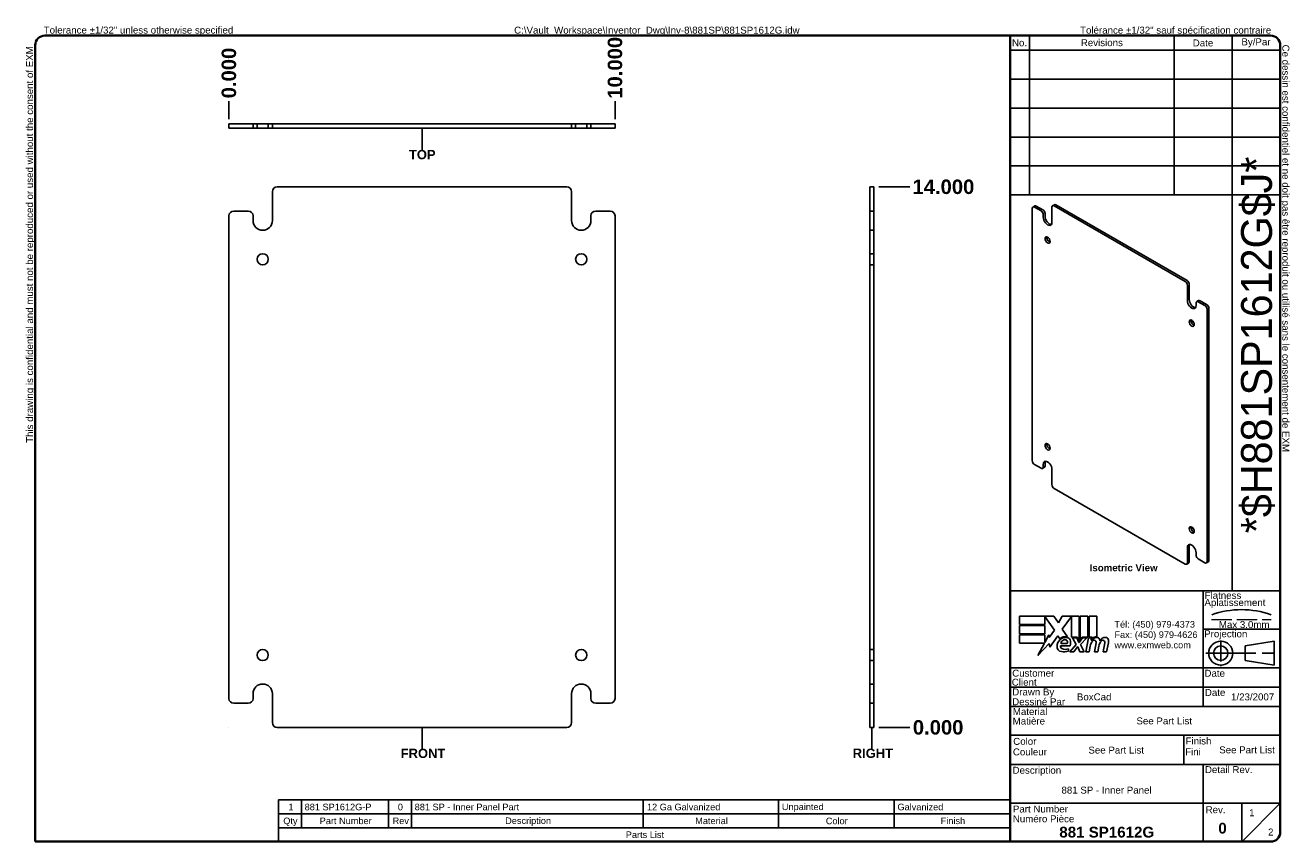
# Model space of a CAD drawing. Header units: inches. Extents: x 1 to 33.8, y 0.8 to 21.9.
import ezdxf
from ezdxf.enums import TextEntityAlignment as Align

# ---------------------------------------------------------------- set-up
doc = ezdxf.new("R2010")
doc.units = ezdxf.units.IN
doc.header["$LTSCALE"] = 3.125
doc.header["$MEASUREMENT"] = 0
for name, pattern in [('CHAIN', [0.7087, 0.4724, -0.0591, 0.1181, -0.0591]), ('DASHED', [0.2067, 0.1654, -0.0413]), ('DASHED_SPACE', [0.2067, 0.1654, -0.0413])]:
    doc.linetypes.add(name, pattern=pattern)
doc.layers.get('0').update_dxf_attribs({"lineweight": 25})
for name, color, linetype, lineweight in [('Centerline(ANSI)', 7, 'Continuous', 25), ('Dimensions(ANSI)', 7, 'Continuous', 25), ('Hidden Edges(ANSI)', 7, 'DASHED_SPACE', 25), ('Sketch Geometry(ANSI)', 7, 'Continuous', 25), ('Symbols(ANSI)', 7, 'Continuous', 25), ('Visible Edges(ANSI)', 7, 'Continuous', 25), ('Work Point(ANSI)', 7, 'Continuous', 25)]:
    doc.layers.add(name, color=color, linetype=linetype, lineweight=lineweight)
doc.styles.add('Current-ANSI', font='arial.ttf')
doc.styles.add('Dimension-ANSI', font='arialbd.ttf')
doc.styles.add('Part List-ANSI', font='arial.ttf')
doc.styles.add('Text Style44', font='arialbd.ttf')
doc.styles.add('Text Style83', font='FRE3OF9X.TTF')
doc.dimstyles.new('INCH-ANSI', dxfattribs={"dimscale": 3.125, "dimtxt": 0.12, "dimasz": 0.098425, "dimexe": 0.04, "dimexo": 0.04, "dimgap": 0.031496, "dimtad": 0, "dimtih": 1, "dimtoh": 1, "dimdec": 3, "dimrnd": 1e-08, "dimzin": 0, "dimdsep": 46, "dimtxsty": 'Dimension-ANSI', "dimcen": 0.09, "dimdle": 0.312, "dimclrd": 179, "dimclre": 179, "dimclrt": 7, "dimadec": 1, "dimazin": 0, "dimtfac": 1, "dimtdec": 3, "dimtofl": 0, "dimtmove": 0, "dimatfit": 3, "dimfxl": 1, "dimtolj": 1, "dimtzin": 4, "dimlwd": 25, "dimlwe": 25, "dimarcsym": 0})
doc.dimstyles.new('INCH-ANSI-VERTICAL', dxfattribs={"dimscale": 3.125, "dimtxt": 0.12, "dimasz": 0.098425, "dimexe": 0.04, "dimexo": 0.04, "dimgap": 0.031496, "dimtad": 0, "dimtih": 1, "dimtoh": 1, "dimdec": 3, "dimrnd": 1e-08, "dimzin": 0, "dimdsep": 46, "dimtxsty": 'Dimension-ANSI', "dimcen": 0.09, "dimdle": 0.312, "dimclrd": 179, "dimclre": 179, "dimclrt": 7, "dimadec": 1, "dimazin": 0, "dimtfac": 1, "dimtdec": 3, "dimtofl": 0, "dimtmove": 0, "dimatfit": 3, "dimfxl": 1, "dimtolj": 1, "dimtzin": 4, "dimlwd": 25, "dimlwe": 25, "dimarcsym": 0})

# ---------------------------------------------------------------- blocks, each defined once
blk = doc.blocks.new('Parts List')
at = {"layer": 'Symbols(ANSI)'}
for p, q in [((13.023, 0.795), (3.548, 0.795)), ((3.548, 0.795), (3.548, 0.615)), ((3.848, 0.795), (3.848, 0.615)), ((4.973, 0.795), (4.973, 0.615)), ((5.273, 0.795), (5.273, 0.615)), ((8.273, 0.795), (8.273, 0.615)), ((10.023, 0.795), (10.023, 0.615)), ((11.523, 0.795), (11.523, 0.615)), ((13.023, 0.795), (13.023, 0.615)), ((13.023, 0.615), (3.548, 0.615)), ((3.548, 0.435), (3.548, 0.615)), ((3.848, 0.435), (3.848, 0.615)), ((4.973, 0.435), (4.973, 0.615)), ((5.273, 0.435), (5.273, 0.615)), ((8.273, 0.435), (8.273, 0.615)), ((10.023, 0.435), (10.023, 0.615)), ((11.523, 0.435), (11.523, 0.615)), ((13.023, 0.435), (13.023, 0.615)), ((3.548, 0.255), (3.548, 0.435)), ((13.023, 0.435), (3.548, 0.435)), ((13.023, 0.255), (13.023, 0.435)), ((13.023, 0.255), (3.548, 0.255))]:
    blk.add_line(p, q, dxfattribs=at)
at = {"layer": 'Symbols(ANSI)', "char_height": 0.085, "attachment_point": 7, "line_spacing_factor": 0.25, "style": 'Part List-ANSI'}
for s, insert in [('1', (3.678, 0.662)), ('881 SP1612G-P', (3.888, 0.66)), ('0', (5.095, 0.66)), ('881 SP - Inner Panel Part', (5.313, 0.66)), ('12 Ga Galvanized', (8.321, 0.66)), ('Unpainted', (10.068, 0.638)), ('Galvanized', (11.565, 0.66)), ('Qty', (3.611, 0.456)), ('Part Number', (4.083, 0.481)), ('Rev', (5.027, 0.481)), ('Description', (6.485, 0.458)), ('Material', (8.946, 0.481)), ('Color', (10.637, 0.48)), ('Finish', (12.125, 0.481)), ('Parts List', (8.047, 0.301))]:
    blk.add_mtext(s, dxfattribs=dict(at, insert=insert))
blk = doc.blocks.new('Datum Identifier1')
at = {"layer": 'Symbols(ANSI)', "color": 7, "linetype": 'Continuous', "lineweight": 25}
for p, q in [((5.408, 1.635), (5.408, 1.734)), ((5.408, 1.635), (5.408, 1.645)), ((5.408, 1.645), (5.408, 1.461))]:
    blk.add_line(p, q, dxfattribs=at)
at = {"layer": 'Symbols(ANSI)', "color": 7, "insert": (5.132, 1.337), "char_height": 0.12, "attachment_point": 7, "line_spacing_factor": 0.25, "style": 'Dimension-ANSI'}
blk.add_mtext('FRONT', dxfattribs=at)
blk = doc.blocks.new('Datum Identifier2')
at = {"layer": 'Symbols(ANSI)', "color": 7, "linetype": 'Continuous', "lineweight": 25}
for p, q in [((5.408, 9.397), (5.408, 9.496)), ((5.408, 9.397), (5.408, 9.398)), ((5.408, 9.398), (5.408, 9.214))]:
    blk.add_line(p, q, dxfattribs=at)
at = {"layer": 'Symbols(ANSI)', "color": 7, "insert": (5.239, 9.09), "char_height": 0.12, "attachment_point": 7, "line_spacing_factor": 0.25, "style": 'Dimension-ANSI'}
blk.add_mtext('TOP', dxfattribs=at)
blk = doc.blocks.new('Datum Identifier3')
at = {"layer": 'Symbols(ANSI)', "color": 7, "linetype": 'Continuous', "lineweight": 25}
for p, q in [((11.234, 1.635), (11.234, 1.734)), ((11.234, 1.635), (11.234, 1.646)), ((11.234, 1.646), (11.234, 1.462))]:
    blk.add_line(p, q, dxfattribs=at)
at = {"layer": 'Symbols(ANSI)', "color": 7, "insert": (10.986, 1.338), "char_height": 0.12, "attachment_point": 7, "line_spacing_factor": 0.25, "style": 'Dimension-ANSI'}
blk.add_mtext('RIGHT', dxfattribs=at)
blk = doc.blocks.new('*D12')
at = {"layer": 'Defpoints', "color": 0, "linetype": 'Continuous', "transparency": 16777216}
for p in [(6.263, 19.972), (6.263, 19.383), (6.263, 19.383)]:
    blk.add_point(p, dxfattribs=at)
at = {"layer": 'Dimensions(ANSI)', "color": 179, "linetype": 'Continuous', "lineweight": 25, "transparency": 16777216}
blk.add_line((6.263, 19.508), (6.263, 19.972), dxfattribs=at)
at = {"layer": 'Dimensions(ANSI)', "color": 7, "linetype": 'Continuous', "lineweight": 25, "transparency": 16777216, "insert": (6.263, 20.702), "char_height": 0.375, "attachment_point": 5, "rotation": 90, "style": 'Dimension-ANSI'}
blk.add_mtext('\\A1;0.000', dxfattribs=at)
blk = doc.blocks.new('*D13')
at = {"layer": 'Defpoints', "color": 0, "linetype": 'Continuous', "transparency": 16777216}
for p in [(16.263, 19.972), (6.263, 19.383), (16.263, 19.383)]:
    blk.add_point(p, dxfattribs=at)
at = {"layer": 'Dimensions(ANSI)', "color": 179, "linetype": 'Continuous', "lineweight": 25, "transparency": 16777216}
blk.add_line((16.263, 19.508), (16.263, 19.972), dxfattribs=at)
at = {"layer": 'Dimensions(ANSI)', "color": 7, "linetype": 'Continuous', "lineweight": 25, "transparency": 16777216, "insert": (16.263, 20.838), "char_height": 0.375, "attachment_point": 5, "rotation": 90, "style": 'Dimension-ANSI'}
blk.add_mtext('\\A1;10.000', dxfattribs=at)
blk = doc.blocks.new('*D14')
at = {"layer": 'Defpoints', "color": 0, "linetype": 'Continuous', "transparency": 16777216}
for p in [(22.967, 3.754), (22.967, 3.754), (23.901, 3.754)]:
    blk.add_point(p, dxfattribs=at)
at = {"layer": 'Dimensions(ANSI)', "color": 179, "linetype": 'Continuous', "lineweight": 25, "transparency": 16777216}
blk.add_line((23.092, 3.754), (23.901, 3.754), dxfattribs=at)
at = {"layer": 'Dimensions(ANSI)', "color": 7, "linetype": 'Continuous', "lineweight": 25, "transparency": 16777216, "insert": (24.631, 3.754), "char_height": 0.375, "attachment_point": 5, "style": 'Dimension-ANSI'}
blk.add_mtext('\\A1;0.000', dxfattribs=at)
blk = doc.blocks.new('*D15')
at = {"layer": 'Defpoints', "color": 0, "linetype": 'Continuous', "transparency": 16777216}
for p in [(22.967, 17.754), (23.901, 17.754), (22.967, 3.754)]:
    blk.add_point(p, dxfattribs=at)
at = {"layer": 'Dimensions(ANSI)', "color": 179, "linetype": 'Continuous', "lineweight": 25, "transparency": 16777216}
blk.add_line((23.092, 17.754), (23.901, 17.754), dxfattribs=at)
at = {"layer": 'Dimensions(ANSI)', "color": 7, "linetype": 'Continuous', "lineweight": 25, "transparency": 16777216, "insert": (24.767, 17.754), "char_height": 0.375, "attachment_point": 5, "style": 'Dimension-ANSI'}
blk.add_mtext('\\A1;14.000', dxfattribs=at)
blk = doc.blocks.new('Title Blocks EXM - ANSI B')
for p, q in [((13.372, 3.063), (13.372, 3.17)), ((13.372, 3.17), (13.818, 3.17)), ((13.824, 2.989), (13.701, 3.168)), ((13.701, 3.168), (13.701, 3.063)), ((13.818, 3.17), (13.877, 3.083)), ((13.877, 3.083), (13.923, 3.17)), ((13.923, 3.17), (14.146, 3.17)), ((14.046, 3.166), (13.924, 3.002)), ((14.046, 2.9), (14.046, 3.166)), ((14.146, 3.17), (14.146, 2.842)), ((14.16, 3.17), (14.259, 3.17)), ((14.16, 2.866), (14.16, 3.17)), ((14.259, 3.17), (14.259, 2.9)), ((14.273, 3.17), (14.372, 3.17)), ((14.273, 2.9), (14.273, 3.17)), ((14.372, 3.17), (14.372, 2.905)), ((13.701, 3.063), (13.372, 3.063)), ((13.372, 3.049), (13.701, 3.049)), ((13.372, 2.942), (13.372, 3.049)), ((13.701, 3.049), (13.701, 2.942)), ((13.758, 2.895), (13.824, 2.989)), ((13.924, 3.002), (13.993, 2.903)), ((13.701, 2.942), (13.372, 2.942)), ((13.372, 2.82), (13.372, 2.927)), ((13.372, 2.927), (13.701, 2.927)), ((13.695, 2.82), (13.372, 2.82)), ((13.612, 2.661), (13.695, 2.82)), ((13.758, 2.815), (13.612, 2.661)), ((13.701, 2.831), (13.752, 2.929)), ((13.701, 2.927), (13.701, 2.831)), ((13.752, 2.929), (13.758, 2.895)), ((13.765, 2.768), (13.758, 2.815)), ((13.87, 2.914), (13.765, 2.768)), ((13.893, 2.876), (13.87, 2.914)), ((13.905, 2.788), (14.027, 2.788)), ((13.91, 2.818), (13.99, 2.818)), ((14.023, 2.709), (14.105, 2.802)), ((14.121, 2.9), (14.046, 2.9)), ((14.059, 2.891), (14.113, 2.891)), ((14.105, 2.802), (14.059, 2.891)), ((14.113, 2.891), (14.139, 2.83)), ((14.146, 2.842), (14.121, 2.9)), ((14.139, 2.83), (14.146, 2.83)), ((14.146, 2.83), (14.19, 2.891)), ((14.185, 2.9), (14.16, 2.866)), ((14.245, 2.891), (14.164, 2.803)), ((14.164, 2.803), (14.209, 2.709)), ((14.259, 2.9), (14.185, 2.9)), ((14.19, 2.891), (14.245, 2.891)), ((14.232, 2.709), (14.264, 2.891)), ((14.264, 2.891), (14.302, 2.891)), ((14.314, 2.9), (14.273, 2.9)), ((14.302, 2.891), (14.299, 2.859)), ((14.299, 2.859), (14.309, 2.859)), ((14.312, 2.88), (14.314, 2.9)), ((14.345, 2.709), (14.365, 2.824)), ((14.457, 2.709), (14.477, 2.824)), ((14.523, 2.823), (14.501, 2.709)), ((14.005, 2.718), (14.005, 2.748)), ((14.077, 2.709), (14.023, 2.709)), ((14.122, 2.774), (14.077, 2.709)), ((14.13, 2.774), (14.122, 2.774)), ((14.155, 2.709), (14.13, 2.774)), ((14.209, 2.709), (14.155, 2.709)), ((14.276, 2.709), (14.232, 2.709)), ((14.289, 2.784), (14.276, 2.709)), ((14.389, 2.709), (14.345, 2.709)), ((14.402, 2.784), (14.389, 2.709)), ((14.501, 2.709), (14.457, 2.709))]:
    blk.add_line(p, q)
for centre, radius, start, end in [((13.991, 2.772), 0.133, 134.1684, 176.5646), ((13.968, 2.796), 0.11, 77.079, 133.1785), ((13.968, 2.796), 0.0996, 80.4085, 134.1684), ((13.936, 2.779), 0.032, 163.5261, 244.6784), ((13.965, 2.811), 0.056, 109.3797, 172.9975), ((13.959, 2.83), 0.0365, 51.1652, 109.3797), ((13.962, 2.833), 0.0318, 331.4547, 51.1652), ((13.981, 2.843), 0.0507, 23.8445, 85.0802), ((13.941, 2.826), 0.094, 336.1555, 23.8445), ((14.442, 2.757), 0.155, 147.5992, 170), ((14.376, 2.816), 0.08, 89.4776, 147.4114), ((14.346, 2.818), 0.042, 96.03, 147.5992), ((14.37, 2.825), 0.08, 88.7952, 136.5849), ((14.344, 2.839), 0.02, 23.5571, 96.03), ((14.325, 2.831), 0.041, 350, 23.5571), ((14.377, 2.862), 0.0338, 16.9928, 89.4776), ((14.555, 2.759), 0.155, 148.5584, 170.8257), ((14.317, 2.844), 0.096, 3.6169, 16.9928), ((14.486, 2.814), 0.0819, 89.6788, 153.9508), ((14.458, 2.818), 0.042, 96.1027, 147.6083), ((14.456, 2.839), 0.02, 23.5487, 96.1027), ((14.437, 2.831), 0.041, 349.9922, 23.5487), ((14.487, 2.861), 0.035, 18.4748, 89.6788), ((14.429, 2.842), 0.096, 349, 18.4748), ((13.925, 2.776), 0.0658, 176.5646, 261.5605), ((13.945, 2.911), 0.202, 261.5605, 287.3343), ((13.966, 2.842), 0.102, 244.6784, 292.5609)]:
    blk.add_arc(centre, radius, start, end)
at = {"layer": 'Centerline(ANSI)', "linetype": 'DASHED', "lineweight": 18, "ltscale": 0.507983}
blk.add_line((15.861, 3.128), (16.632, 3.128), dxfattribs=at)
at = {"layer": 'Centerline(ANSI)', "linetype": 'CHAIN', "ltscale": 0.185148}
blk.add_line((15.979, 2.855), (15.979, 2.521), dxfattribs=at)
at = {"layer": 'Centerline(ANSI)', "linetype": 'CHAIN', "ltscale": 0.437897}
blk.add_line((15.786, 2.691), (16.717, 2.691), dxfattribs=at)
at = {"layer": 'Sketch Geometry(ANSI)'}
for p, q in [((13.25, 10.687), (16.625, 10.687)), ((13.5, 10.687), (13.5, 8.625)), ((15.375, 10.687), (15.375, 8.625)), ((16.125, 10.687), (16.125, 3.5)), ((13.25, 10.5), (16.75, 10.5)), ((16.75, 10.562), (16.75, 0.375)), ((13.25, 10.125), (16.75, 10.125)), ((13.25, 9.75), (16.75, 9.75)), ((16.75, 9.375), (13.25, 9.375)), ((13.25, 9), (16.75, 9)), ((16.75, 9), (16.75, 8.625)), ((13.25, 8.625), (16.75, 8.625)), ((16.75, 3.5), (13.25, 3.5)), ((15.75, 2), (15.75, 3.5)), ((15.75, 3), (16.75, 3)), ((16.669, 2.847), (16.294, 2.785)), ((16.669, 2.535), (16.669, 2.847)), ((16.294, 2.785), (16.294, 2.598)), ((16.75, 2.5), (13.25, 2.5)), ((16.294, 2.598), (16.669, 2.535)), ((16.75, 2.25), (13.25, 2.25)), ((16.75, 2), (13.25, 2)), ((13.25, 1.629), (16.75, 1.629)), ((15.499, 1.629), (15.499, 1.25)), ((13.25, 1.25), (16.75, 1.25)), ((15.75, 1.25), (15.75, 0.75)), ((15.75, 0.75), (13.25, 0.75)), ((16.25, 0.75), (15.75, 0.75)), ((15.75, 0.75), (15.75, 0.25)), ((16.25, 0.25), (16.25, 0.75)), ((16.25, 0.75), (16.75, 0.75)), ((16.25, 0.25), (16.75, 0.75)), ((16.625, 0.25), (13.25, 0.25))]:
    blk.add_line(p, q, dxfattribs=at)
at = {"layer": 'Sketch Geometry(ANSI)', "linetype": 'Continuous', "lineweight": 35}
for p, q in [((13.25, 8.625), (13.25, 10.687)), ((13.25, 8.625), (13.25, 3.5)), ((13.25, 0.25), (13.25, 3.5))]:
    blk.add_line(p, q, dxfattribs=at)
at = {"layer": 'Sketch Geometry(ANSI)'}
for radius in [0.156, 0.0935]:
    blk.add_circle((15.979, 2.691), radius, dxfattribs=at)
for centre, radius, start, end in [((16.625, 10.562), 0.125, 0, 90), ((16.247, 2.112), 1.143, 70.2973, 109.7027), ((16.625, 0.375), 0.125, 270, 0)]:
    blk.add_arc(centre, radius, start, end, dxfattribs=at)
at = {"layer": 'Symbols(ANSI)', "color": 7, "char_height": 0.09, "style": 'Current-ANSI'}
for s, insert, width, attachment_point in [('Revisions', (14.439, 10.596), 1.87331, 5), ('By/Par', (16.435, 10.594), 0.62202, 5), ('No.', (13.373, 10.595), 0.25039, 5), ('Date', (15.749, 10.593), 0.75135, 5), ('Date', (15.773, 2.136), 0.26554, 7), ('Rev.', (15.783, 0.618), 0.25854, 7)]:
    blk.add_mtext(s, dxfattribs=dict(at, insert=insert, width=width, attachment_point=attachment_point))
for s, insert, attachment_point in [('\\fArial|b1|i0;\\H0.0900;Isometric View', (14.281, 3.842), 1), ('Flatness', (15.77, 3.393), 7), ('Aplatissement', (15.768, 3.275), 7), ('Max 3.0mm', (15.954, 3.015), 7), ('Projection', (15.764, 2.87), 7), ('Customer', (13.278, 2.386), 7), ('Date', (15.768, 2.385), 7), ('Client', (13.273, 2.269), 7), ('Drawn By', (13.278, 2.117), 7), ('Dessiné Par', (13.278, 2.016), 7), ('Material', (13.286, 1.889), 7), ('Matière', (13.284, 1.766), 7), ('Couleur', (13.287, 1.366), 7), ('Color', (13.291, 1.503), 7), ('Fini', (15.518, 1.37), 7), ('Finish', (15.523, 1.508), 7), ('Description', (13.283, 1.103), 7), ('Detail Rev.', (15.774, 1.137), 7), ('Part Number', (13.287, 0.627), 7), ('Numéro Pièce', (13.286, 0.5), 7)]:
    blk.add_mtext(s, dxfattribs=dict(at, insert=insert, attachment_point=attachment_point))
at = {"layer": 'Symbols(ANSI)', "color": 7, "insert": (14.602, 3.107), "char_height": 0.085, "attachment_point": 1, "line_spacing_factor": 0.944221, "style": 'Current-ANSI'}
blk.add_mtext('\\fArial|b0|i0;\\H0.0850;Tél: (450) 979-4373\\PFax: (450) 979-4626\\Pwww.exmweb.com', dxfattribs=at)
at = {"layer": 'Symbols(ANSI)', "color": 7, "style": 'Current-ANSI'}
for tag, p in [('REV1', (13.375, 10.313)), ('REV1DATE', (15.75, 10.31)), ('REV1BY', (16.437, 10.313)), ('REV2', (13.373, 9.938)), ('REV2DATE', (15.747, 9.941)), ('REV2BY', (16.437, 9.938)), ('REV3', (13.374, 9.563)), ('REV3DATE', (15.752, 9.563)), ('REV3BY', (16.437, 9.564)), ('REV4', (13.377, 9.188)), ('REV4DATE', (15.752, 9.188)), ('REV4BY', (16.441, 9.188)), ('REV5', (13.373, 8.813)), ('REV5DATE', (15.752, 8.813)), ('REV5BY', (16.438, 8.811)), ('MFG_APPROVED_DATE', (16.393, 2.374)), ('DETAIL_REV', (16.249, 0.926))]:
    blk.add_attdef(tag, text='', height=0.09, dxfattribs=at).set_placement(p, align=Align.MIDDLE_CENTER)
for tag, p in [('REV1DESC', (13.526, 10.31)), ('REV2DESC', (13.525, 9.937)), ('REV3DESC', (13.528, 9.564)), ('REV4DESC', (13.533, 9.19)), ('REV5DESC', (13.532, 8.811)), ('COMPANY', (14.12, 2.375))]:
    blk.add_attdef(tag, text='', height=0.09, dxfattribs=at).set_placement(p, align=Align.MIDDLE_LEFT)
at = {"layer": 'Symbols(ANSI)', "color": 7, "style": 'Text Style83'}
blk.add_attdef('BARCODE_001', (16.642, 4.244), '', height=0.4, rotation=90, dxfattribs=at)
at = {"layer": 'Symbols(ANSI)', "color": 7}
for tag, p, height, style in [('AUTHOR_001', (14.116, 2.08), 0.09, 'Current-ANSI'), ('IDW_DATE_001', (16.112, 2.08), 0.09, 'Current-ANSI'), ('MATERIEL_001', (14.887, 1.769), 0.09, 'Current-ANSI'), ('COLOR_001', (14.265, 1.391), 0.09, 'Current-ANSI'), ('FINISH_001', (15.959, 1.394), 0.09, 'Current-ANSI'), ('IDW_DESC_001', (13.916, 0.873), 0.09, 'Current-ANSI'), ('Sheet_Number_001', (16.346, 0.58), 0.09, 'Current-ANSI'), ('IDW_REV_001', (15.947, 0.355), 0.14, 'Text Style44'), ('IDW_NAME_001', (13.888, 0.304), 0.14, 'Text Style44'), ('Number_of_sheets_001', (16.591, 0.33), 0.09, 'Current-ANSI')]:
    blk.add_attdef(tag, p, '', height=height, dxfattribs=dict(at, style=style))
blk = doc.blocks.new('Borders EXM - B (Inch)')
at = {"layer": 'Sketch Geometry(ANSI)', "linetype": 'Continuous', "lineweight": 35}
for p, q in [((16.398, 10.692), (0.523, 10.692)), ((0.398, 10.567), (0.398, 0.255)), ((16.523, 0.38), (16.523, 10.567)), ((0.398, 0.255), (16.398, 0.255))]:
    blk.add_line(p, q, dxfattribs=at)
for centre, start, end in [((0.523, 10.567), 90, 180), ((16.398, 10.567), 0, 90), ((16.398, 0.38), 270, 0)]:
    blk.add_arc(centre, 0.125, start, end, dxfattribs=at)
at = {"layer": 'Symbols(ANSI)', "color": 7, "char_height": 0.09, "attachment_point": 7, "style": 'Current-ANSI'}
for s, insert in [('Tolerance ±1/32" unless otherwise specified', (0.509, 10.692)), ('Tolérance ±1/32" sauf spécification contraire', (13.93, 10.691))]:
    blk.add_mtext(s, dxfattribs=dict(at, insert=insert))
for s, insert, rotation in [('This drawing is confidential and must not be reproduced or used without the consent of EXM', (0.398, 5.419), 90), ('Ce dessin est confidentiel et ne doit pas être reproduit ou utilisé sans le consentement de EXM', (16.522, 10.576), 270)]:
    blk.add_mtext(s, dxfattribs=dict(at, insert=insert, rotation=rotation))
at = {"layer": 'Symbols(ANSI)', "color": 7, "style": 'Current-ANSI'}
blk.add_attdef('FILENAME_AND_PATH_001', (6.601, 10.718), '', height=0.09, dxfattribs=at)

msp = doc.modelspace()

# ---------------------------------------------------------------- linework, layer by layer
at = {"layer": 'Hidden Edges(ANSI)', "ltscale": 0.099897}
for p, q in [((6.9927, 19.2776), (6.9927, 19.3826)), ((7.2827, 19.2776), (7.2827, 19.3826)), ((15.2427, 19.3826), (15.2427, 19.2776)), ((15.5327, 19.3826), (15.5327, 19.2776)), ((22.9673, 16.6291), (22.8623, 16.6291)), ((22.9673, 16.0241), (22.8623, 16.0241)), ((22.9673, 15.7341), (22.8623, 15.7341)), ((22.8623, 5.7741), (22.9673, 5.7741)), ((22.8623, 5.4841), (22.9673, 5.4841)), ((22.8623, 4.8791), (22.9673, 4.8791))]:
    msp.add_line(p, q, dxfattribs=at)
at = {"layer": 'Visible Edges(ANSI)'}
for p, q in [((6.2627, 19.3826), (6.3877, 19.3826)), ((6.2627, 19.3826), (6.2627, 19.2776)), ((6.3877, 19.3826), (6.7627, 19.3826)), ((6.7627, 19.3826), (6.8877, 19.3826)), ((6.8877, 19.2776), (6.8877, 19.3826)), ((6.8877, 19.3826), (7.3877, 19.3826)), ((7.3877, 19.3826), (7.5127, 19.3826)), ((7.3877, 19.3826), (7.3877, 19.2776)), ((7.5127, 19.3826), (15.0127, 19.3826)), ((15.0127, 19.3826), (15.1377, 19.3826)), ((15.1377, 19.2776), (15.1377, 19.3826)), ((15.1377, 19.3826), (15.6377, 19.3826)), ((15.6377, 19.3826), (15.7627, 19.3826)), ((15.6377, 19.3826), (15.6377, 19.2776)), ((15.7627, 19.3826), (16.1377, 19.3826)), ((16.1377, 19.3826), (16.2627, 19.3826)), ((16.2627, 19.2776), (16.2627, 19.3826)), ((6.3877, 19.2776), (6.2627, 19.2776)), ((6.7627, 19.2776), (6.3877, 19.2776)), ((6.8877, 19.2776), (6.7627, 19.2776)), ((7.3877, 19.2776), (6.8877, 19.2776)), ((7.5127, 19.2776), (7.3877, 19.2776)), ((7.5127, 19.2776), (15.0127, 19.2776)), ((15.1377, 19.2776), (15.0127, 19.2776)), ((15.6377, 19.2776), (15.1377, 19.2776)), ((15.7627, 19.2776), (15.6377, 19.2776)), ((16.1377, 19.2776), (15.7627, 19.2776)), ((16.2627, 19.2776), (16.1377, 19.2776)), ((7.5127, 17.7541), (15.0127, 17.7541)), ((22.8623, 17.6291), (22.8623, 17.7541)), ((22.9673, 17.7541), (22.8623, 17.7541)), ((22.9673, 17.7541), (22.9673, 17.6291)), ((7.3877, 17.6291), (7.3877, 16.8791)), ((15.1377, 16.8791), (15.1377, 17.6291)), ((22.8623, 17.1291), (22.8623, 17.6291)), ((22.9673, 17.6291), (22.9673, 17.1291)), ((6.7627, 17.1291), (6.3877, 17.1291)), ((16.1377, 17.1291), (15.7627, 17.1291)), ((22.8623, 17.0041), (22.8623, 17.1291)), ((22.9673, 17.1291), (22.8623, 17.1291)), ((22.9673, 17.1291), (22.9673, 17.0041)), ((27.0696, 10.6641), (27.0696, 17.1961)), ((27.0861, 17.2327), (27.1336, 17.2602)), ((27.2958, 17.1308), (27.1261, 17.2288)), ((27.1736, 17.2562), (27.3434, 17.1582)), ((27.3999, 17.0603), (27.3999, 16.9949)), ((27.5787, 17.2288), (27.5787, 16.8369)), ((27.6428, 17.2928), (27.5952, 17.2654)), ((27.6352, 17.2614), (31.0294, 15.3018)), ((27.6828, 17.2889), (31.0769, 15.3293)), ((6.2627, 4.5041), (6.2627, 17.0041)), ((6.8877, 16.8791), (6.8877, 17.0041)), ((15.6377, 17.0041), (15.6377, 16.8791)), ((16.2627, 17.0041), (16.2627, 4.5041)), ((22.8623, 17.0041), (22.8623, 4.5041)), ((22.9673, 17.0041), (22.9673, 4.5041)), ((27.3524, 16.9675), (27.3524, 17.0328)), ((31.0859, 14.8119), (31.0859, 15.2039)), ((31.1334, 15.2313), (31.1334, 14.8394)), ((31.3288, 14.7832), (31.3763, 14.8107)), ((31.5385, 14.6813), (31.3688, 14.7793)), ((31.4163, 14.8067), (31.586, 14.7087)), ((31.3122, 14.7466), (31.3122, 14.6813)), ((31.595, 14.5833), (31.595, 8.0514)), ((31.6426, 14.6108), (31.6426, 8.0788)), ((27.1261, 10.5662), (27.2958, 10.4682)), ((27.3358, 10.4642), (27.3834, 10.4917)), ((27.3524, 10.5008), (27.3524, 10.5662)), ((27.3999, 10.5936), (27.3999, 10.5283)), ((27.5787, 10.4355), (27.5787, 10.0436)), ((31.0294, 7.986), (27.6352, 9.9456)), ((31.0859, 8.0187), (31.0859, 8.4106)), ((31.1334, 8.438), (31.1334, 8.0461)), ((31.3122, 8.28), (31.3122, 8.2147)), ((31.1169, 8.0095), (31.0694, 7.9821)), ((31.3688, 8.1167), (31.5385, 8.0187)), ((31.5785, 8.0147), (31.626, 8.0422)), ((6.8877, 4.5041), (6.8877, 4.6291)), ((7.3877, 4.6291), (7.3877, 3.8791)), ((15.1377, 3.8791), (15.1377, 4.6291)), ((15.6377, 4.6291), (15.6377, 4.5041)), ((6.3877, 4.3791), (6.7627, 4.3791)), ((15.7627, 4.3791), (16.1377, 4.3791)), ((22.8623, 4.3791), (22.8623, 4.5041)), ((22.8623, 4.3791), (22.9673, 4.3791)), ((22.8623, 3.8791), (22.8623, 4.3791)), ((22.9673, 4.5041), (22.9673, 4.3791)), ((22.9673, 4.3791), (22.9673, 3.8791)), ((15.0127, 3.7541), (7.5127, 3.7541)), ((22.8623, 3.7541), (22.8623, 3.8791)), ((22.8623, 3.7541), (22.9673, 3.7541)), ((22.9673, 3.8791), (22.9673, 3.7541))]:
    msp.add_line(p, q, dxfattribs=at)
for centre in [(7.1377, 15.8791), (15.3877, 15.8791), (7.1377, 5.6291), (15.3877, 5.6291)]:
    msp.add_circle(centre, 0.145, dxfattribs=at)
for centre, radius, start, end in [((7.5127, 17.6291), 0.125, 90, 180), ((15.0127, 17.6291), 0.125, 0, 90), ((6.3877, 17.0041), 0.125, 90, 180), ((6.7627, 17.0041), 0.125, 0, 90), ((15.7627, 17.0041), 0.125, 90, 180), ((16.1377, 17.0041), 0.125, 0, 90), ((7.1377, 16.8791), 0.25, 180, 0), ((15.3877, 16.8791), 0.25, 180, 0), ((7.1377, 4.6291), 0.25, 0, 180), ((15.3877, 4.6291), 0.25, 0, 180), ((6.3877, 4.5041), 0.125, 180, 270), ((6.7627, 4.5041), 0.125, 270, 0), ((15.7627, 4.5041), 0.125, 180, 270), ((16.1377, 4.5041), 0.125, 270, 0), ((7.5127, 3.8791), 0.125, 180, 270), ((15.0127, 3.8791), 0.125, 270, 0)]:
    msp.add_arc(centre, radius, start, end, dxfattribs=at)
for centre, major_axis, start_param, end_param in [((27.1261, 17.1635), (-0.04, 0.0693), 5.4977871, 7.0685835), ((27.1736, 17.1909), (-0.04, 0.0693), 5.4977871, 6.2831853), ((27.2958, 17.0655), (0.04, -0.0693), 0.7853982, 2.3561945), ((27.3434, 17.0929), (-0.04, 0.0693), 3.9269908, 5.4977871), ((27.6352, 17.1961), (-0.04, 0.0693), 5.4977871, 7.0685835), ((27.6828, 17.2236), (-0.04, 0.0693), 5.4977871, 6.2831853), ((27.4655, 16.9022), (0.08, -0.1386), 3.9269908, 7.0685835), ((27.5131, 16.9296), (0.08, -0.1386), 3.9269908, 5.9816518), ((27.5131, 16.4071), (0.0464, -0.0804), 3.679154, 5.7456239), ((31.0294, 15.2365), (0.04, -0.0693), 0.7853982, 2.3561945), ((31.0769, 15.264), (-0.04, 0.0693), 3.9269908, 5.4977871), ((31.1991, 14.7466), (0.08, -0.1386), 3.9269908, 7.0685835), ((31.2466, 14.7741), (0.08, -0.1386), 3.9269908, 5.9816518), ((31.3688, 14.714), (-0.04, 0.0693), 5.4977871, 7.0685835), ((31.4163, 14.7414), (-0.04, 0.0693), 5.4977871, 6.2831853), ((31.5385, 14.616), (0.04, -0.0693), 0.7853982, 2.3561945), ((31.586, 14.6434), (-0.04, 0.0693), 3.9269908, 5.4977871), ((31.2466, 14.2515), (0.0464, -0.0804), 3.679154, 5.7456239), ((27.5131, 11.0508), (0.0464, -0.0804), 3.679154, 5.7456239), ((27.1261, 10.6315), (-0.04, 0.0693), 0.7853982, 2.3561945), ((27.2958, 10.5335), (0.04, -0.0693), 5.4977871, 7.0685835), ((27.4655, 10.5008), (-0.08, 0.1386), 3.9269908, 7.0685835), ((27.3434, 10.5609), (0.04, -0.0693), 0, 0.7853982), ((27.5131, 10.5283), (-0.08, 0.1386), 0.3015335, 0.7853982), ((27.6352, 10.0109), (-0.04, 0.0693), 0.7853982, 2.3561945), ((31.2466, 8.8953), (0.0464, -0.0804), 3.679154, 5.7456239), ((31.1991, 8.3453), (-0.08, 0.1386), 3.9269908, 7.0685835), ((31.2466, 8.3727), (-0.08, 0.1386), 0.3015335, 0.7853982), ((31.3688, 8.182), (-0.04, 0.0693), 0.7853982, 2.3561945), ((31.0294, 8.0514), (0.04, -0.0693), 5.4977871, 7.0685835), ((31.0769, 8.0788), (0.04, -0.0693), 0, 0.7853982), ((31.5385, 8.084), (0.04, -0.0693), 5.4977871, 7.0685835), ((31.586, 8.1114), (0.04, -0.0693), 0, 0.7853982)]:
    msp.add_ellipse(centre, major_axis=major_axis, ratio=0.5773503, start_param=start_param, end_param=end_param, dxfattribs=at)
for centre in [(27.4655, 16.3796), (31.1991, 14.2241), (27.4655, 11.0234), (31.1991, 8.8679)]:
    msp.add_ellipse(centre, major_axis=(0.0464, -0.0804), ratio=0.5773503, dxfattribs=at)
at = {"layer": 'Work Point(ANSI)', "linetype": 'CHAIN', "ltscale": 0.000455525}
for p, q in [((6.2637, 3.7541), (6.2617, 3.7541)), ((6.2627, 3.7551), (6.2627, 3.7531))]:
    msp.add_line(p, q, dxfattribs=at)

# ---------------------------------------------------------------- block references
at = {"xscale": 2, "yscale": 2, "zscale": 2}
for name, p, values in [('Borders EXM - B (Inch)', (0.4476, 0.2864), {'FILENAME_AND_PATH_001': 'C:\\Vault_Workspace\\Inventor_Dwg\\Inv-8\\881SP\\881SP1612G.idw'}), ('Title Blocks EXM - ANSI B', (-0.0067, 0.2954), {'COLOR_001': 'See Part List', 'AUTHOR_001': 'BoxCad', 'IDW_DATE_001': '1/23/2007', 'IDW_REV_001': '0', 'Sheet_Number_001': '1', 'Number_of_sheets_001': '2', 'IDW_DESC_001': '881 SP - Inner Panel', 'IDW_NAME_001': '881 SP1612G', 'BARCODE_001': '*$H881SP1612G$J*', 'FINISH_001': 'See Part List', 'MATERIEL_001': 'See Part List'})]:
    msp.add_blockref(name, p, dxfattribs=at).add_auto_attribs(values)
at = {"layer": 'Symbols(ANSI)', "xscale": 2, "yscale": 2, "zscale": 2}
for name in ['Datum Identifier2', 'Datum Identifier1', 'Datum Identifier3', 'Parts List']:
    msp.add_blockref(name, (0.4476, 0.2864), dxfattribs=at)

# ---------------------------------------------------------------- dimensions: what is measured, and where the dimension line sits
at = {"layer": 'Dimensions(ANSI)', "color": 179, "linetype": 'Continuous', "lineweight": 25}
for feature_location, offset, dtype, origin, dimstyle, override, picture, middle in [((6.2627349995, 19.3825771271), (0, 0.5897120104), 1, (6.2627349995, 19.3825771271), 'INCH-ANSI-VERTICAL', {"dimgap": 0.031496, "dimtad": 0, "dimdec": 3, "dimlfac": 0.64, "dimtol": 0, "dimlim": 0, "dimtp": 0, "dimtm": 0, "dimtdec": 3}, '*D12', (6.2627349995, 20.7022798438)), ((16.2627, 19.3826), (0, 0.5897), 1, (6.2627, 19.3826), 'INCH-ANSI-VERTICAL', {"dimgap": 0.031496, "dimtad": 0, "dimdec": 3, "dimlfac": 1, "dimtol": 0, "dimlim": 0, "dimtp": 0, "dimtm": 0, "dimtdec": 3}, '*D13', (16.2627, 20.8382)), ((22.9673, 17.7541), (0.9338, 0), 0, (22.9673, 3.7541), 'INCH-ANSI', {"dimgap": 0.031496, "dimtad": 0, "dimdec": 3, "dimlfac": 1, "dimtol": 0, "dimlim": 0, "dimtp": 0, "dimtm": 0, "dimtdec": 3}, '*D15', (24.7671, 17.7541)), ((22.9673037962, 3.7541169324), (0.9338221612, 0), 0, (22.9673037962, 3.7541169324), 'INCH-ANSI', {"dimgap": 0.031496, "dimtad": 0, "dimdec": 3, "dimlfac": 0.64, "dimtol": 0, "dimlim": 0, "dimtp": 0, "dimtm": 0, "dimtdec": 3}, '*D14', (24.6311166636, 3.7541169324))]:
    dim = msp.add_ordinate_dim(feature_location=feature_location, offset=offset, dtype=dtype, origin=origin, dimstyle=dimstyle, override=override, dxfattribs=at)
    dim.commit()
    dim.dimension.update_dxf_attribs({"geometry": picture, "text_midpoint": middle})

doc.saveas('drawing.dxf')
